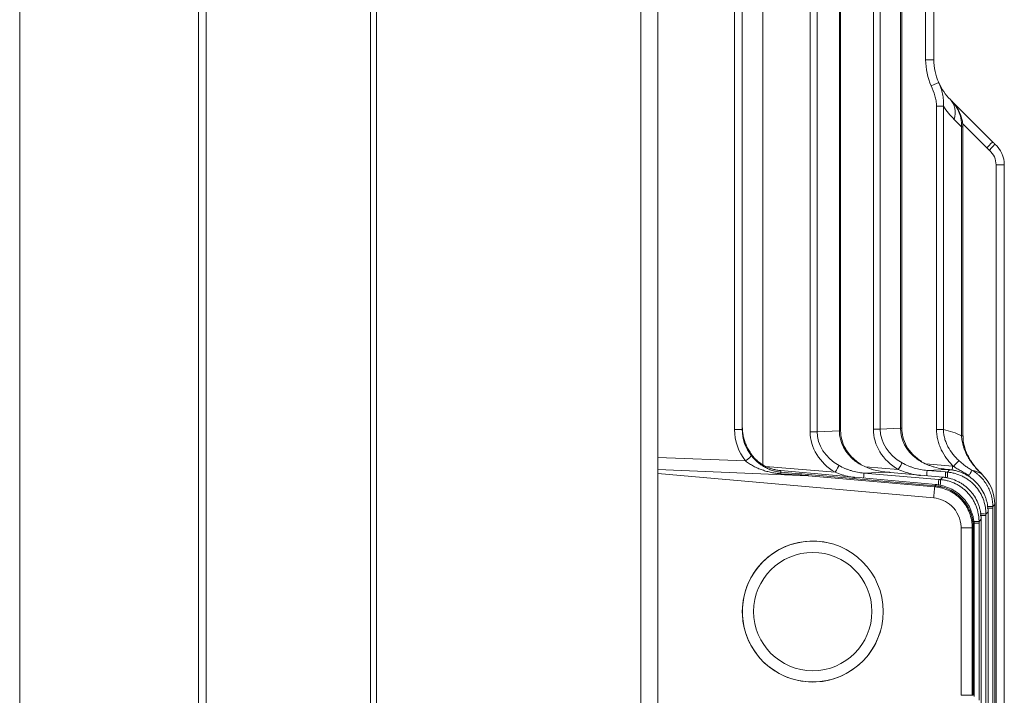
# Model space of a CAD drawing. Header units: millimetres. Extents: x 4 to 836, y 5 to 589.
# Tile 5 of 163: x 98 to 133, y 274 to 298. Entities that reach past the tile are written whole.
import ezdxf

# ---------------------------------------------------------------- set-up
doc = ezdxf.new("R2010")
doc.units = ezdxf.units.MM
doc.layers.add('1', color=7, linetype='Continuous', true_color=0xffffff)

msp = doc.modelspace()

# ---------------------------------------------------------------- linework, layer by layer
at = {"layer": '1', "color": 251, "linetype": 'Continuous', "lineweight": 18}
msp.add_line((98.451, 230.137), (98.451, 358.294), dxfattribs=at)
at = {"layer": '1', "color": 143, "linetype": 'Continuous', "lineweight": 18}
for p, q in [((120.501, 348.878), (120.501, 254.005)), ((104.801, 266.2), (104.801, 336.684)), ((121.101, 282.411), (121.101, 320.472)), ((124.101, 319.479), (124.101, 283.404)), ((127.592, 283.357), (127.592, 319.526)), ((129.761, 283.448), (129.761, 319.435)), ((130.901, 306.363), (130.901, 296.52)), ((131.487, 295.106), (131.516, 295.077)), ((131.516, 295.077), (132.987, 293.606)), ((131.93, 283.181), (131.93, 294.14)), ((133.401, 292.784), (133.401, 252.718)), ((121.101, 281.98), (121.101, 282.411)), ((121.101, 281.98), (121.101, 281.835)), ((121.101, 281.835), (121.101, 272.049)), ((130.894, 280.975), (121.101, 281.835)), ((125.471, 281.943), (125.47, 281.942)), ((130.973, 281.448), (125.471, 281.943)), ((129.219, 281.891), (129.218, 281.89)), ((131.218, 281.712), (129.36, 281.879)), ((131.167, 282.01), (131.166, 282.013)), ((131.218, 281.712), (131.217, 281.711)), ((131.25, 281.708), (131.25, 281.707)), ((131.297, 281.992), (131.296, 281.991)), ((131.388, 281.982), (131.387, 281.981)), ((131.462, 281.975), (131.461, 281.974)), ((130.973, 281.448), (130.973, 281.447)), ((130.984, 281.447), (130.984, 281.446)), ((131.006, 281.445), (131.006, 281.444)), ((133.062, 280.739), (133.063, 280.739)), ((133.063, 273.144), (133.063, 280.739)), ((132.824, 280.481), (132.823, 280.481)), ((132.824, 273.402), (132.824, 280.481)), ((132.335, 279.954), (132.335, 279.954)), ((132.335, 273.93), (132.335, 279.954)), ((132.58, 280.217), (132.579, 280.217)), ((132.58, 273.666), (132.58, 280.217)), ((131.867, 279.912), (131.867, 273.971))]:
    msp.add_line(p, q, dxfattribs=at)
at = {"layer": '1', "color": 143, "linetype": 'Continuous', "lineweight": 13}
for p, q in [((110.902, 259.779), (110.902, 343.105)), ((111.112, 343.108), (111.112, 259.775)), ((105.073, 336.684), (105.073, 266.2)), ((124.831, 320.781), (124.831, 282.102)), ((123.825, 283.404), (123.825, 319.479)), ((126.51, 283.324), (126.51, 319.559)), ((126.756, 319.559), (126.756, 283.324)), ((127.546, 283.357), (127.546, 319.526)), ((128.752, 283.418), (128.752, 319.465)), ((128.998, 319.465), (128.998, 283.418)), ((129.715, 283.448), (129.715, 319.435)), ((130.609, 296.52), (130.609, 306.363)), ((130.901, 296.52), (130.609, 296.52)), ((131.24, 294.872), (130.994, 294.872)), ((130.994, 283.397), (130.994, 294.872)), ((131.24, 294.872), (131.24, 283.397)), ((131.884, 294.14), (131.625, 294.399)), ((131.93, 294.14), (131.884, 294.14)), ((131.884, 283.181), (131.884, 294.14)), ((132.782, 293.394), (131.92, 294.256)), ((133.109, 269.725), (133.109, 292.787)), ((133.401, 292.788), (133.401, 269.725)), ((128.998, 283.418), (129.715, 283.448)), ((129.761, 283.448), (129.715, 283.448)), ((123.825, 283.404), (124.101, 283.404)), ((126.51, 283.324), (126.756, 283.324)), ((126.756, 283.324), (127.546, 283.357)), ((127.592, 283.357), (127.546, 283.357)), ((128.752, 283.418), (128.998, 283.418)), ((131.24, 283.397), (130.994, 283.397)), ((131.93, 283.181), (131.884, 283.181)), ((121.101, 282.411), (124.214, 282.285)), ((124.927, 282.094), (127.395, 281.883)), ((128.477, 282.076), (129.637, 281.977)), ((130.62, 282.178), (131.562, 282.097)), ((126.439, 281.763), (121.101, 281.98)), ((130.973, 281.447), (125.47, 281.942)), ((125.47, 281.942), (125.47, 281.887)), ((126.439, 281.763), (126.443, 281.802)), ((130.929, 281.369), (126.439, 281.763)), ((126.443, 281.802), (130.932, 281.408)), ((129.218, 281.89), (128.416, 281.857)), ((128.416, 281.857), (131.071, 281.63)), ((129.36, 281.879), (129.359, 281.878)), ((131.217, 281.711), (129.359, 281.878)), ((131.387, 281.981), (130.658, 281.951)), ((130.658, 281.951), (131.316, 281.894)), ((131.137, 281.624), (131.217, 281.711)), ((131.382, 281.889), (131.461, 281.974)), ((130.936, 281.408), (130.973, 281.447)), ((133.062, 280.739), (132.994, 280.665)), ((133.062, 273.144), (133.062, 280.739)), ((132.542, 280.345), (132.749, 280.345)), ((132.823, 280.481), (132.749, 280.401)), ((132.749, 280.345), (132.749, 273.538)), ((132.994, 280.609), (132.787, 280.609)), ((132.823, 273.402), (132.823, 280.481)), ((132.994, 280.609), (132.994, 273.274)), ((132.297, 280.08), (132.503, 280.08)), ((132.335, 279.954), (132.301, 279.917)), ((132.335, 273.93), (132.335, 279.954)), ((132.579, 280.217), (132.503, 280.136)), ((132.503, 280.08), (132.503, 273.803)), ((132.579, 273.666), (132.579, 280.217)), ((132.262, 273.971), (132.262, 279.912)), ((132.301, 279.912), (132.301, 273.971))]:
    msp.add_line(p, q, dxfattribs=at)
at = {"layer": '1', "color": 143, "linetype": 'Continuous', "lineweight": 18}
for radius in [2.5, 2.1]:
    msp.add_circle((126.601, 276.942), radius, dxfattribs=at)
at = {"layer": '1', "color": 143, "linetype": 'Continuous', "lineweight": 13}
for centre, radius, start, end in [((132.909, 296.52), 2.3, 180, 203.8015), ((132.409, 292.784), 0.7, 0.2422, 48.1897), ((126.601, 276.942), 2.5, 75, 345)]:
    msp.add_arc(centre, radius, start, end, dxfattribs=at)
at = {"layer": '1', "color": 143, "linetype": 'Continuous', "lineweight": 18}
for centre, radius, start, end in [((132.901, 296.52), 2, 180, 203.8015), ((132.901, 296.52), 2, 203.8015, 225), ((132.401, 292.784), 1, 0.1695, 48.1897)]:
    msp.add_arc(centre, radius, start, end, dxfattribs=at)
at = {"layer": '1', "color": 143, "linetype": 'Continuous', "lineweight": 13}
for centre, major_axis, ratio, start_param, end_param in [((130.796, 295.592), (0.274, 0.121), 0.010567, 4.736342, 6.283185), ((130.779, 294.399), (0.707, 0.707), 0.746648, 5.353741, 6.283185), ((133.747, 296.52), (-2.121, 2.121), 1, 1.367062, 1.570796), ((132.774, 293.394), (0.212, 0.212), 0.018513, 4.7309, 6.283185), ((134.409, 295.02), (-1.661, 1.591), 1, 1.549526, 1.605197), ((132.867, 293.306), (0.2, 0.224), 0.019514, 4.729841, 6.283185), ((131.554, 283.472), (-1.838, -0.08), 0.815372, 6.245864, 7.053177), ((125.625, 283.416), (-0.948, -1.541), 0.992616, 5.267137, 5.937261), ((128.673, 283.351), (-2.162, -0.087), 0.83193, 6.249738, 7.188454), ((128.666, 283.351), (-1.908, -0.077), 0.78539, 6.249568, 7.188284), ((129.385, 283.381), (-1.838, -0.08), 0.815372, 6.245864, 7.053177), ((130.915, 283.445), (-2.162, -0.087), 0.83193, 6.249738, 7.188454), ((130.907, 283.445), (-1.908, -0.077), 0.78539, 6.249568, 7.188284), ((130.019, 280.439), (-3.13, -1.531), 0.838284, 3.739156, 3.953843), ((124.19, 282.285), (-0.235, -0.187), 0.05049, 1.634301, 3.090974), ((127.388, 281.883), (-0.154, -0.258), 0.022477, 1.584218, 2.805059), ((127.938, 282.064), (-0.189, -0.233), 0.020324, 3.132288, 3.533827), ((129.629, 281.977), (0.154, 0.258), 0.022477, 4.72581, 5.946652), ((130.107, 282.155), (-0.189, -0.233), 0.020324, 3.132288, 3.533827), ((131.575, 282.097), (0.043, 0.498), 0.026082, 1.57303, 1.846478), ((131.423, 280.599), (-1.167, -0.96), 0.992658, 3.914307, 3.934685), ((131.585, 282.094), (0.21, 0.214), 0.018712, 4.730699, 5.991322), ((125.444, 281.589), (-0.026, -0.299), 0.018499, 2.515214, 3.060437), ((108.491, 282.926), (-19.863, 1.306), 0.002075, 3.584433, 3.687572), ((108.517, 283.224), (-19.849, 1.605), 0.003268, 3.585728, 3.688867), ((128.39, 281.559), (-0.026, -0.299), 0.026082, 1.984525, 3.060424), ((130.631, 281.653), (-0.026, -0.299), 0.026082, 1.950029, 3.060424), ((131.29, 281.596), (0.026, 0.299), 0.026082, 5.015617, 6.202016), ((131.356, 281.591), (-0.025, -0.299), 0.042536, 1.871233, 3.060378), ((132.1, 281.699), (0.15, 0.26), 0.030164, 4.995969, 6.183054), ((131.288, 280.439), (-1.764, -0.935), 0.715025, 3.581503, 3.815046), ((130.91, 281.11), (-0.026, -0.299), 0.016218, 2.618062, 3.060441), ((131.045, 281.332), (-0.026, -0.299), 0.026082, 1.874024, 3.060424), ((131.11, 281.326), (-0.025, -0.299), 0.042536, 1.871233, 3.060378), ((132.695, 280.665), (0.3, 0), 0.013334, 0.069819, 1.258155), ((132.449, 280.401), (0.3, 0), 0.013334, 0.069819, 1.258155), ((132.204, 280.136), (-0.3, 0), 0.013334, 3.211412, 4.399747), ((132.002, 279.917), (-0.3, 0), 0.005232, 3.211407, 3.66519)]:
    msp.add_ellipse(centre, major_axis=major_axis, ratio=ratio, start_param=start_param, end_param=end_param, dxfattribs=at)
at = {"layer": '1', "color": 143, "linetype": 'Continuous', "lineweight": 18}
for centre, major_axis, ratio, start_param, end_param in [((130.816, 294.362), (-0.781, 0.839), 0.872012, 3.824339, 4.753783), ((134.401, 295.02), (-1.394, -1.435), 1, 6.268696, 6.324366), ((125.601, 283.416), (-0.749, -1.312), 0.990839, 5.235314, 5.905438), ((131.562, 280.735), (-0.549, -1.399), 0.997682, 1.946549, 2.753051)]:
    msp.add_ellipse(centre, major_axis=major_axis, ratio=ratio, start_param=start_param, end_param=end_param, dxfattribs=at)
at = {"layer": '1', "color": 143, "linetype": 'Continuous', "lineweight": 13}
for points, knots in [([(131.071, 295.713), (131.129, 295.581), (131.177, 295.446), (131.223, 295.236), (131.235, 295.164), (131.243, 295.055), (131.245, 295.018), (131.245, 294.945), (131.243, 294.908), (131.24, 294.872)], [0, 0, 0, 0, 0.5, 0.5, 0.75, 0.75, 0.875, 0.875, 1, 1, 1, 1]), ([(130.994, 294.872), (130.994, 294.903), (130.993, 294.935), (130.987, 294.998), (130.983, 295.029), (130.967, 295.122), (130.953, 295.182), (130.901, 295.361), (130.855, 295.477), (130.804, 295.592)], [0, 0, 0, 0, 0.125, 0.125, 0.25, 0.25, 0.5, 0.5, 1, 1, 1, 1]), ([(131.593, 282.094), (131.549, 282.137), (131.507, 282.181), (131.446, 282.251), (131.426, 282.275), (131.388, 282.323), (131.369, 282.347), (131.278, 282.471), (131.215, 282.575), (131.148, 282.713), (131.136, 282.742), (131.112, 282.798), (131.101, 282.827), (131.069, 282.915), (131.052, 282.973), (131.023, 283.092), (131.013, 283.152), (130.998, 283.274), (130.994, 283.335), (130.994, 283.397)], [0, 0, 0, 0, 0.125, 0.125, 0.1875, 0.1875, 0.25, 0.25, 0.5, 0.5, 0.5625, 0.5625, 0.625, 0.625, 0.75, 0.75, 0.875, 0.875, 1, 1, 1, 1]), ([(131.24, 283.397), (131.241, 283.344), (131.245, 283.291), (131.26, 283.187), (131.27, 283.136), (131.298, 283.035), (131.314, 282.985), (131.344, 282.911), (131.354, 282.887), (131.377, 282.839), (131.388, 282.815), (131.449, 282.699), (131.507, 282.612), (131.589, 282.509), (131.605, 282.489), (131.64, 282.449), (131.657, 282.429), (131.711, 282.371), (131.748, 282.334), (131.787, 282.299)], [0, 0, 0, 0, 0.125, 0.125, 0.25, 0.25, 0.375, 0.375, 0.4375, 0.4375, 0.5, 0.5, 0.75, 0.75, 0.8125, 0.8125, 0.875, 0.875, 1, 1, 1, 1]), ([(132.599, 281.823), (132.503, 281.913), (132.413, 282.007), (132.289, 282.159), (132.249, 282.211), (132.193, 282.292), (132.175, 282.32), (132.14, 282.375), (132.123, 282.404), (132.074, 282.489), (132.044, 282.548), (131.992, 282.667), (131.969, 282.729), (131.94, 282.823), (131.931, 282.855), (131.916, 282.919), (131.909, 282.952), (131.892, 283.049), (131.886, 283.115), (131.884, 283.181)], [0, 0, 0, 0, 0.25, 0.25, 0.375, 0.375, 0.4375, 0.4375, 0.5, 0.5, 0.625, 0.625, 0.75, 0.75, 0.8125, 0.8125, 0.875, 0.875, 1, 1, 1, 1]), ([(124.425, 282.471), (124.458, 282.429), (124.493, 282.39), (124.565, 282.315), (124.603, 282.279), (124.662, 282.229), (124.682, 282.212), (124.722, 282.181), (124.743, 282.166), (124.805, 282.123), (124.847, 282.096), (124.934, 282.046), (124.979, 282.024), (125.07, 281.983), (125.118, 281.965), (125.214, 281.933), (125.263, 281.92), (125.339, 281.904), (125.365, 281.9), (125.417, 281.892), (125.444, 281.889), (125.47, 281.887)], [0, 0, 0, 0, 0.125, 0.125, 0.25, 0.25, 0.3125, 0.3125, 0.375, 0.375, 0.5, 0.5, 0.625, 0.625, 0.75, 0.75, 0.875, 0.875, 0.9375, 0.9375, 1, 1, 1, 1]), ([(125.468, 281.831), (125.411, 281.835), (125.355, 281.841), (125.243, 281.856), (125.188, 281.865), (125.105, 281.882), (125.077, 281.889), (125.023, 281.902), (124.995, 281.909), (124.914, 281.931), (124.861, 281.948), (124.755, 281.985), (124.703, 282.005), (124.6, 282.05), (124.549, 282.074), (124.449, 282.127), (124.4, 282.156), (124.305, 282.217), (124.259, 282.25), (124.214, 282.285)], [0, 0, 0, 0, 0.125, 0.125, 0.25, 0.25, 0.3125, 0.3125, 0.375, 0.375, 0.5, 0.5, 0.625, 0.625, 0.75, 0.75, 0.875, 0.875, 1, 1, 1, 1]), ([(127.535, 282.125), (127.602, 282.087), (127.672, 282.052), (127.779, 282.006), (127.816, 281.991), (127.888, 281.965), (127.925, 281.952), (128.036, 281.919), (128.11, 281.901), (128.262, 281.873), (128.338, 281.863), (128.416, 281.857)], [0, 0, 0, 0, 0.25, 0.25, 0.375, 0.375, 0.5, 0.5, 0.75, 0.75, 1, 1, 1, 1]), ([(128.296, 282.16), (128.267, 282.176), (128.239, 282.193), (128.177, 282.233), (128.143, 282.256), (128.111, 282.281)], [0, 0, 0, 0, 0.452169, 0.452169, 1, 1, 1, 1]), ([(129.777, 282.218), (129.844, 282.18), (129.914, 282.146), (130.021, 282.099), (130.057, 282.085), (130.13, 282.058), (130.167, 282.046), (130.278, 282.012), (130.352, 281.994), (130.504, 281.967), (130.58, 281.957), (130.658, 281.951)], [0, 0, 0, 0, 0.25, 0.25, 0.375, 0.375, 0.5, 0.5, 0.75, 0.75, 1, 1, 1, 1]), ([(130.465, 282.251), (130.436, 282.267), (130.408, 282.284), (130.346, 282.323), (130.312, 282.346), (130.28, 282.371)], [0, 0, 0, 0, 0.452169, 0.452169, 1, 1, 1, 1]), ([(132.149, 281.767), (132.103, 281.795), (132.056, 281.822), (131.963, 281.876), (131.916, 281.902), (131.823, 281.956), (131.777, 281.983), (131.684, 282.038), (131.638, 282.066), (131.593, 282.094)], [0, 0, 0, 0, 0.25, 0.25, 0.5, 0.5, 0.75, 0.75, 1, 1, 1, 1]), ([(131.787, 282.299), (131.822, 282.266), (131.858, 282.234), (131.932, 282.172), (131.969, 282.142), (132.047, 282.085), (132.086, 282.058), (132.167, 282.005), (132.208, 281.981), (132.25, 281.957)], [0, 0, 0, 0, 0.25, 0.25, 0.5, 0.5, 0.75, 0.75, 1, 1, 1, 1]), ([(128.093, 281.687), (128.026, 281.699), (127.959, 281.712), (127.808, 281.747), (127.724, 281.769), (127.558, 281.821), (127.476, 281.85), (127.395, 281.883)], [0, 0, 0, 0, 0.283379, 0.283379, 0.64169, 0.64169, 1, 1, 1, 1]), ([(130.431, 281.766), (130.417, 281.768), (130.403, 281.77), (130.303, 281.785), (130.218, 281.801), (130.05, 281.84), (129.966, 281.863), (129.8, 281.915), (129.718, 281.944), (129.637, 281.977)], [0, 0, 0, 0, 0.052095, 0.052095, 0.368063, 0.368063, 0.684032, 0.684032, 1, 1, 1, 1]), ([(131.382, 281.889), (131.405, 281.887), (131.428, 281.884), (131.474, 281.878), (131.497, 281.874), (131.566, 281.862), (131.611, 281.852), (131.744, 281.815), (131.83, 281.782), (131.934, 281.731), (131.955, 281.72), (131.996, 281.698), (132.056, 281.663), (132.151, 281.598), (132.222, 281.54), (132.291, 281.478), (132.324, 281.445), (132.418, 281.342), (132.474, 281.269), (132.547, 281.152), (132.57, 281.112), (132.601, 281.05), (132.611, 281.029), (132.629, 280.986), (132.638, 280.965), (132.681, 280.857), (132.706, 280.768), (132.731, 280.632), (132.738, 280.586), (132.744, 280.517), (132.746, 280.494), (132.748, 280.447), (132.749, 280.424), (132.749, 280.401)], [0, 0, 0, 0, 0.03125, 0.03125, 0.0625, 0.0625, 0.125, 0.125, 0.25, 0.25, 0.28125, 0.28125, 0.3125, 0.375, 0.4375, 0.4375, 0.5, 0.5, 0.625, 0.625, 0.6875, 0.6875, 0.71875, 0.71875, 0.75, 0.75, 0.875, 0.875, 0.9375, 0.9375, 0.96875, 0.96875, 1, 1, 1, 1]), ([(132.25, 281.957), (132.307, 281.924), (132.361, 281.888), (132.438, 281.828), (132.464, 281.807), (132.513, 281.764), (132.536, 281.742), (132.605, 281.673), (132.647, 281.625), (132.706, 281.548), (132.734, 281.508), (132.761, 281.467), (132.778, 281.439), (132.787, 281.425), (132.827, 281.354), (132.884, 281.238), (132.926, 281.115), (132.947, 281.037), (132.951, 281.021), (132.958, 280.989), (132.962, 280.973), (132.971, 280.925), (132.977, 280.893), (132.99, 280.796), (132.994, 280.731), (132.994, 280.665)], [0, 0, 0, 0, 0.125, 0.125, 0.1875, 0.1875, 0.25, 0.25, 0.375, 0.375, 0.4375, 0.46875, 0.46875, 0.5, 0.5, 0.625, 0.75, 0.75, 0.78125, 0.78125, 0.8125, 0.8125, 0.875, 0.875, 1, 1, 1, 1]), ([(130.929, 281.369), (130.93, 281.38), (130.931, 281.389), (130.932, 281.402), (130.932, 281.406), (130.932, 281.408)], [0, 0, 0, 0, 0.5, 0.5, 1, 1, 1, 1]), ([(132.262, 279.918), (132.262, 279.941), (132.261, 279.963), (132.259, 280.009), (132.257, 280.031), (132.251, 280.099), (132.245, 280.143), (132.22, 280.275), (132.196, 280.361), (132.155, 280.467), (132.147, 280.488), (132.128, 280.529), (132.099, 280.59), (132.067, 280.649), (131.996, 280.763), (131.942, 280.834), (131.85, 280.935), (131.818, 280.967), (131.752, 281.027), (131.683, 281.084), (131.609, 281.135), (131.532, 281.182), (131.492, 281.204), (131.371, 281.264), (131.287, 281.296), (131.158, 281.332), (131.114, 281.342), (131.048, 281.355), (131.025, 281.358), (130.98, 281.364), (130.958, 281.367), (130.935, 281.369)], [0, 0, 0, 0, 0.03125, 0.03125, 0.0625, 0.0625, 0.125, 0.125, 0.25, 0.25, 0.28125, 0.28125, 0.3125, 0.375, 0.375, 0.5, 0.5, 0.5625, 0.5625, 0.625, 0.6875, 0.6875, 0.75, 0.75, 0.875, 0.875, 0.9375, 0.9375, 0.96875, 0.96875, 1, 1, 1, 1]), ([(130.936, 281.408), (130.96, 281.406), (130.983, 281.403), (131.029, 281.397), (131.052, 281.393), (131.121, 281.381), (131.166, 281.37), (131.299, 281.333), (131.385, 281.3), (131.509, 281.239), (131.55, 281.216), (131.629, 281.167), (131.705, 281.115), (131.776, 281.057), (131.844, 280.995), (131.877, 280.962), (131.972, 280.859), (132.027, 280.786), (132.1, 280.668), (132.123, 280.628), (132.154, 280.566), (132.163, 280.545), (132.182, 280.503), (132.191, 280.481), (132.233, 280.373), (132.258, 280.285), (132.284, 280.149), (132.29, 280.103), (132.297, 280.034), (132.298, 280.01), (132.3, 279.964), (132.301, 279.941), (132.301, 279.917)], [0, 0, 0, 0, 0.03125, 0.03125, 0.0625, 0.0625, 0.125, 0.125, 0.25, 0.25, 0.3125, 0.3125, 0.375, 0.4375, 0.4375, 0.5, 0.5, 0.625, 0.625, 0.6875, 0.6875, 0.71875, 0.71875, 0.75, 0.75, 0.875, 0.875, 0.9375, 0.9375, 0.96875, 0.96875, 1, 1, 1, 1]), ([(131.137, 281.624), (131.16, 281.622), (131.183, 281.619), (131.229, 281.613), (131.252, 281.61), (131.321, 281.597), (131.366, 281.587), (131.499, 281.55), (131.585, 281.517), (131.689, 281.466), (131.71, 281.456), (131.75, 281.433), (131.811, 281.398), (131.906, 281.334), (131.977, 281.275), (132.046, 281.213), (132.079, 281.181), (132.173, 281.078), (132.229, 281.004), (132.302, 280.887), (132.324, 280.847), (132.355, 280.785), (132.365, 280.764), (132.384, 280.721), (132.393, 280.7), (132.435, 280.592), (132.461, 280.503), (132.486, 280.368), (132.493, 280.322), (132.499, 280.252), (132.501, 280.229), (132.503, 280.183), (132.503, 280.159), (132.503, 280.136)], [0, 0, 0, 0, 0.03125, 0.03125, 0.0625, 0.0625, 0.125, 0.125, 0.25, 0.25, 0.28125, 0.28125, 0.3125, 0.375, 0.4375, 0.4375, 0.5, 0.5, 0.625, 0.625, 0.6875, 0.6875, 0.71875, 0.71875, 0.75, 0.75, 0.875, 0.875, 0.9375, 0.9375, 0.96875, 0.96875, 1, 1, 1, 1]), ([(132.262, 279.912), (132.273, 279.912), (132.282, 279.912), (132.295, 279.912), (132.299, 279.912), (132.301, 279.912)], [0, 0, 0, 0, 0.5, 0.5, 1, 1, 1, 1]), ([(132.262, 273.971), (132.273, 273.971), (132.282, 273.971), (132.295, 273.971), (132.299, 273.971), (132.301, 273.971)], [0, 0, 0, 0, 0.5, 0.5, 1, 1, 1, 1])]:
    msp.add_open_spline(points, degree=3, knots=knots, dxfattribs=at)
at = {"layer": '1', "color": 143, "linetype": 'Continuous', "lineweight": 18}
for points, knots in [([(131.93, 294.14), (131.93, 294.206), (131.915, 294.38), (131.824, 294.662), (131.672, 294.906), (131.556, 295.036), (131.516, 295.077)], [0, 0, 0, 0, 0.186447, 0.501046, 0.837149, 1, 1, 1, 1]), ([(133.109, 292.787), (133.147, 292.787), (133.185, 292.787), (133.256, 292.787), (133.288, 292.787), (133.342, 292.787), (133.364, 292.787), (133.393, 292.787), (133.401, 292.787), (133.401, 292.788)], [0, 0, 0, 0, 0.25, 0.25, 0.5, 0.5, 0.75, 0.75, 1, 1, 1, 1]), ([(124.616, 282.308), (124.604, 282.319), (124.592, 282.331), (124.569, 282.353), (124.558, 282.365), (124.524, 282.4), (124.504, 282.423), (124.444, 282.494), (124.408, 282.542), (124.343, 282.64), (124.314, 282.69), (124.275, 282.766), (124.263, 282.792), (124.239, 282.843), (124.229, 282.869), (124.198, 282.947), (124.181, 282.998), (124.151, 283.102), (124.139, 283.154), (124.12, 283.259), (124.113, 283.311), (124.106, 283.391), (124.103, 283.43), (124.101, 283.47), (124.101, 283.497), (124.101, 283.51), (124.101, 283.523)], [0, 0, 0, 0, 0.03125, 0.03125, 0.0625, 0.0625, 0.125, 0.125, 0.25, 0.25, 0.375, 0.375, 0.4375, 0.4375, 0.5, 0.5, 0.625, 0.625, 0.75, 0.75, 0.875, 0.875, 0.9375, 0.96875, 0.96875, 1, 1, 1, 1]), ([(130.296, 282.388), (130.247, 282.427), (130.109, 282.554), (129.921, 282.798), (129.789, 283.124), (129.762, 283.342), (129.761, 283.448)], [0, 0, 0, 0, 0.154017, 0.458466, 0.7464, 1, 1, 1, 1]), ([(128.127, 282.297), (128.078, 282.337), (127.94, 282.463), (127.752, 282.708), (127.62, 283.033), (127.593, 283.252), (127.592, 283.357)], [0, 0, 0, 0, 0.154017, 0.458466, 0.7464, 1, 1, 1, 1]), ([(132.602, 281.825), (132.585, 281.841), (132.456, 281.958), (132.258, 282.201), (132.055, 282.557), (131.947, 282.888), (131.935, 283.095), (131.938, 283.182)], [0, 0, 0, 0, 0.044854, 0.33746, 0.598584, 0.834286, 1, 1, 1, 1]), ([(124.885, 282.116), (124.873, 282.123), (124.86, 282.13), (124.835, 282.144), (124.823, 282.151), (124.787, 282.174), (124.764, 282.19), (124.697, 282.238), (124.655, 282.273), (124.616, 282.308)], [0, 0, 0, 0, 0.125, 0.125, 0.25, 0.25, 0.5, 0.5, 1, 1, 1, 1]), ([(128.998, 281.919), (128.918, 281.933), (128.839, 281.951), (128.723, 281.984), (128.685, 281.995), (128.608, 282.021), (128.57, 282.034), (128.458, 282.079), (128.385, 282.112), (128.308, 282.153), (128.302, 282.157), (128.296, 282.16)], [0, 0, 0, 0, 0.323906, 0.323906, 0.48586, 0.48586, 0.647813, 0.647813, 0.971719, 0.971719, 1, 1, 1, 1]), ([(131.167, 282.01), (131.087, 282.024), (131.008, 282.042), (130.892, 282.074), (130.854, 282.086), (130.778, 282.111), (130.74, 282.125), (130.627, 282.169), (130.554, 282.203), (130.478, 282.244), (130.471, 282.247), (130.465, 282.251)], [0, 0, 0, 0, 0.323906, 0.323906, 0.48586, 0.48586, 0.647813, 0.647813, 0.971719, 0.971719, 1, 1, 1, 1]), ([(125.463, 281.942), (125.416, 281.947), (125.368, 281.954), (125.274, 281.971), (125.228, 281.982), (125.182, 281.995)], [0, 0, 0, 0, 0.5, 0.5, 1, 1, 1, 1]), ([(132.577, 280.286), (132.573, 280.375), (132.561, 280.462), (132.532, 280.591), (132.521, 280.633), (132.501, 280.696), (132.494, 280.717), (132.478, 280.758), (132.47, 280.779), (132.427, 280.882), (132.386, 280.959), (132.315, 281.07), (132.289, 281.106), (132.249, 281.158), (132.235, 281.175), (132.206, 281.209), (132.191, 281.225), (132.115, 281.306), (132.05, 281.365), (131.945, 281.444), (131.908, 281.469), (131.833, 281.516), (131.794, 281.537), (131.676, 281.597), (131.594, 281.629), (131.468, 281.667), (131.425, 281.678), (131.36, 281.691), (131.338, 281.695), (131.294, 281.702), (131.272, 281.705), (131.25, 281.707)], [0, 0, 0, 0, 0.125, 0.125, 0.1875, 0.1875, 0.21875, 0.21875, 0.25, 0.25, 0.375, 0.375, 0.4375, 0.4375, 0.46875, 0.46875, 0.5, 0.5, 0.625, 0.625, 0.6875, 0.6875, 0.75, 0.75, 0.875, 0.875, 0.9375, 0.9375, 0.96875, 0.96875, 1, 1, 1, 1]), ([(131.505, 281.97), (131.503, 281.97), (131.502, 281.97), (131.498, 281.971), (131.496, 281.971), (131.493, 281.971)], [0, 0, 0, 0, 0.375764, 0.375764, 1, 1, 1, 1]), ([(132.822, 280.55), (132.817, 280.638), (132.806, 280.725), (132.777, 280.853), (132.766, 280.895), (132.746, 280.958), (132.739, 280.978), (132.724, 281.02), (132.715, 281.04), (132.673, 281.142), (132.632, 281.22), (132.561, 281.33), (132.536, 281.366), (132.496, 281.418), (132.482, 281.435), (132.454, 281.469), (132.439, 281.485), (132.364, 281.566), (132.299, 281.625), (132.195, 281.704), (132.159, 281.729), (132.103, 281.764), (132.084, 281.775), (132.045, 281.797), (132.026, 281.807), (131.928, 281.857), (131.847, 281.89), (131.721, 281.928), (131.679, 281.939), (131.593, 281.957), (131.549, 281.965), (131.505, 281.97)], [0, 0, 0, 0, 0.125, 0.125, 0.1875, 0.1875, 0.21875, 0.21875, 0.25, 0.25, 0.375, 0.375, 0.4375, 0.4375, 0.46875, 0.46875, 0.5, 0.5, 0.625, 0.625, 0.6875, 0.6875, 0.71875, 0.71875, 0.75, 0.75, 0.875, 0.875, 0.9375, 0.9375, 1, 1, 1, 1]), ([(132.333, 280.022), (132.329, 280.111), (132.317, 280.198), (132.288, 280.327), (132.277, 280.369), (132.257, 280.432), (132.249, 280.453), (132.234, 280.495), (132.226, 280.515), (132.183, 280.618), (132.142, 280.696), (132.07, 280.806), (132.045, 280.842), (132.004, 280.894), (131.99, 280.911), (131.961, 280.945), (131.947, 280.962), (131.871, 281.043), (131.806, 281.101), (131.7, 281.18), (131.664, 281.205), (131.589, 281.252), (131.55, 281.274), (131.431, 281.333), (131.35, 281.366), (131.223, 281.403), (131.181, 281.414), (131.116, 281.427), (131.094, 281.431), (131.05, 281.438), (131.028, 281.441), (131.006, 281.444)], [0, 0, 0, 0, 0.125, 0.125, 0.1875, 0.1875, 0.21875, 0.21875, 0.25, 0.25, 0.375, 0.375, 0.4375, 0.4375, 0.46875, 0.46875, 0.5, 0.5, 0.625, 0.625, 0.6875, 0.6875, 0.75, 0.75, 0.875, 0.875, 0.9375, 0.9375, 0.96875, 0.96875, 1, 1, 1, 1]), ([(131.867, 279.912), (131.867, 279.925), (131.866, 279.938), (131.856, 280.232), (131.73, 280.505), (131.354, 280.854), (131.128, 280.953), (130.894, 280.975)], [0, 0, 0, 0, 0.02412, 0.02412, 0.555511, 0.555511, 1, 1, 1, 1])]:
    msp.add_open_spline(points, degree=3, knots=knots, dxfattribs=at)
for points, degree in [([(133.401, 292.787), (133.401, 292.787), (133.401, 292.787), (133.401, 292.788)], 3), ([(124.936, 282.09), (124.919, 282.098), (124.902, 282.107), (124.885, 282.116)], 3), ([(125.182, 281.995), (125.097, 282.02), (125.015, 282.051), (124.936, 282.09)], 3), ([(128.297, 282.18), (128.204, 282.223), (128.13, 282.301)], 2), ([(130.467, 282.27), (130.373, 282.313), (130.3, 282.392)], 2), ([(125.47, 281.942), (125.468, 281.942), (125.466, 281.942), (125.463, 281.942)], 3), ([(129.218, 281.89), (129.144, 281.897), (129.07, 281.906), (128.998, 281.919)], 3), ([(129.36, 281.879), (129.219, 281.891)], 1), ([(131.297, 281.992), (131.166, 282.014)], 1), ([(131.228, 281.71), (131.224, 281.71), (131.221, 281.71), (131.217, 281.711)], 3), ([(131.25, 281.707), (131.243, 281.708), (131.235, 281.709), (131.228, 281.71)], 3), ([(131.387, 281.981), (131.357, 281.984), (131.326, 281.987), (131.296, 281.991)], 3), ([(131.462, 281.975), (131.388, 281.982)], 1), ([(131.493, 281.971), (131.483, 281.972), (131.472, 281.973), (131.461, 281.974)], 3), ([(130.984, 281.446), (130.98, 281.446), (130.976, 281.447), (130.973, 281.447)], 3), ([(131.006, 281.444), (130.998, 281.444), (130.991, 281.445), (130.984, 281.446)], 3), ([(132.823, 280.504), (132.823, 280.519), (132.822, 280.534), (132.822, 280.55)], 3), ([(132.823, 280.481), (132.823, 280.489), (132.823, 280.496), (132.823, 280.504)], 3), ([(132.334, 279.976), (132.334, 279.992), (132.334, 280.007), (132.333, 280.022)], 3), ([(132.335, 279.954), (132.335, 279.961), (132.334, 279.969), (132.334, 279.976)], 3), ([(132.579, 280.24), (132.578, 280.255), (132.578, 280.271), (132.577, 280.286)], 3), ([(132.579, 280.217), (132.579, 280.225), (132.579, 280.232), (132.579, 280.24)], 3)]:
    msp.add_open_spline(points, degree=degree, dxfattribs=at)
msp.add_rational_spline([(133.401, 292.784), (133.401, 292.785), (133.401, 292.787)], [0.500000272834, 0.499999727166, 0.500000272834], degree=2, dxfattribs=at)
at = {"layer": '1', "color": 143, "linetype": 'Continuous', "lineweight": 13}
for points, degree in [([(129.359, 281.878), (129.312, 281.882), (129.265, 281.886), (129.218, 281.89)], 3), ([(131.296, 281.991), (131.253, 281.996), (131.21, 282.002), (131.167, 282.01)], 3), ([(131.316, 281.894), (131.338, 281.892), (131.36, 281.89), (131.382, 281.889)], 3), ([(131.461, 281.974), (131.436, 281.977), (131.412, 281.979), (131.387, 281.981)], 3), ([(130.894, 280.975), (130.929, 281.369)], 1), ([(130.935, 281.369), (130.933, 281.369), (130.931, 281.369), (130.929, 281.369)], 3), ([(130.932, 281.408), (130.934, 281.408), (130.935, 281.408), (130.936, 281.408)], 3), ([(131.071, 281.63), (131.093, 281.628), (131.115, 281.626), (131.137, 281.624)], 3), ([(132.994, 280.665), (132.994, 280.647), (132.994, 280.628), (132.994, 280.609)], 3), ([(132.749, 280.401), (132.749, 280.382), (132.749, 280.363), (132.749, 280.345)], 3), ([(132.503, 280.136), (132.503, 280.117), (132.503, 280.099), (132.503, 280.08)], 3), ([(132.262, 279.912), (131.867, 279.912)], 1), ([(132.262, 279.912), (132.262, 279.914), (132.262, 279.916), (132.262, 279.918)], 3), ([(132.301, 279.917), (132.301, 279.916), (132.301, 279.914), (132.301, 279.912)], 3), ([(131.867, 273.971), (132.262, 273.971)], 1)]:
    msp.add_open_spline(points, degree=degree, dxfattribs=at)

doc.saveas('drawing.dxf')
